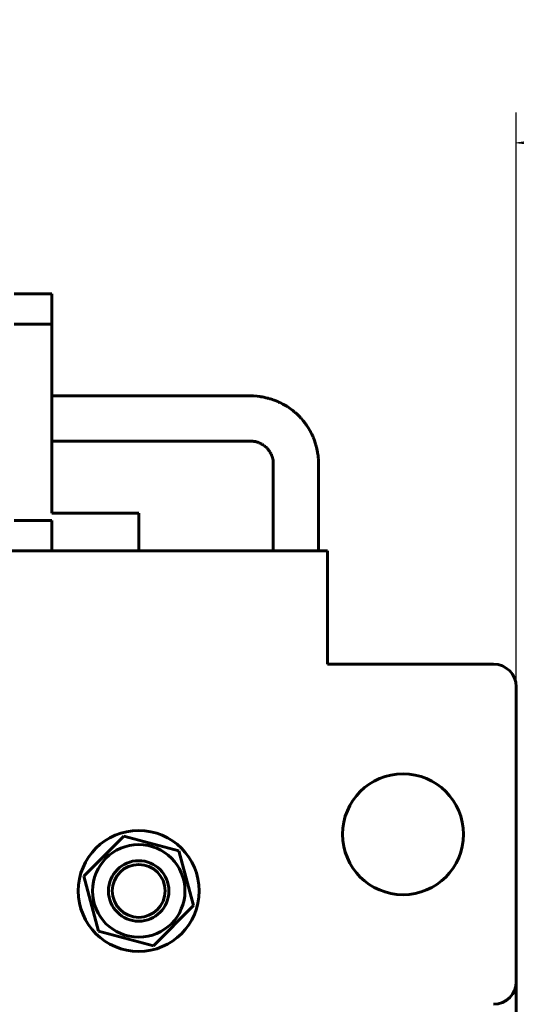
# Model space of a CAD drawing. Header units: millimetres. Extents: x 0 to 420, y 0 to 594.
# Tile 6 of 11: x 263 to 296, y 255 to 321. Entities that reach past the tile are written whole.
import ezdxf

# ---------------------------------------------------------------- set-up
doc = ezdxf.new("R2010")
doc.units = ezdxf.units.MM
doc.linetypes.add('K5LT_BASIC', pattern=[0])
doc.linetypes.add('K5LT_THIN', pattern=[0])
doc.layers.add('Системный слой', color=7, linetype='Continuous')
doc.styles.add('KDIMTEXTSTYLE', font='GOST_AU.SHX', dxfattribs={"width": 0.96, "oblique": 15, "height": 5})
doc.dimstyles.new('KDIMSTYLE (0.50)', dxfattribs={"dimtxt": 5, "dimasz": 1, "dimexe": 2, "dimexo": 0, "dimgap": 1, "dimtad": 1, "dimlfac": 2, "dimtxsty": 'KDIMTEXTSTYLE', "dimsah": 1, "dimcen": 0, "dimdle": 1, "dimadec": 0, "dimazin": 0, "dimtfac": 0.667, "dimtmove": 0, "dimatfit": 3, "dimfxl": 1, "dimtvp": 1, "dimtolj": 1, "dimtzin": 0, "dimarcsym": 0})

# ---------------------------------------------------------------- blocks, each defined once
blk = doc.blocks.new('U8')
at = {"layer": 'Системный слой', "color": 150, "linetype": 'K5LT_BASIC', "lineweight": 60, "true_color": 0x0080ff}
for p, q in [((265.018, 292.67), (272.103, 292.67)), ((272.103, 292.67), (275.774, 292.67)), ((275.774, 292.67), (275.785, 292.67)), ((275.785, 292.67), (275.806, 292.67)), ((275.806, 292.67), (275.849, 292.67)), ((275.849, 292.67), (275.936, 292.67)), ((275.936, 292.67), (275.994, 292.67)), ((275.994, 292.67), (275.997, 292.67)), ((275.997, 292.67), (276.004, 292.67)), ((276.004, 292.67), (276.017, 292.67)), ((276.017, 292.67), (276.044, 292.67)), ((276.044, 292.67), (276.049, 292.67)), ((276.049, 292.67), (276.052, 292.67)), ((276.052, 292.67), (276.056, 292.67)), ((276.056, 292.67), (276.063, 292.67)), ((276.063, 292.67), (276.079, 292.67)), ((276.079, 292.67), (276.105, 292.67)), ((276.105, 292.67), (276.107, 292.67)), ((276.107, 292.67), (276.111, 292.67)), ((276.111, 292.67), (276.118, 292.67)), ((276.118, 292.67), (276.133, 292.67)), ((276.133, 292.67), (276.139, 292.67)), ((276.139, 292.67), (276.141, 292.67)), ((276.141, 292.67), (276.144, 292.67)), ((276.144, 292.67), (276.152, 292.67)), ((276.152, 292.67), (276.167, 292.67)), ((276.167, 292.67), (276.197, 292.67)), ((276.197, 292.67), (276.205, 292.67)), ((276.205, 292.67), (276.208, 292.67)), ((276.208, 292.67), (276.213, 292.67)), ((276.213, 292.67), (276.223, 292.67)), ((276.223, 292.67), (276.243, 292.67)), ((276.243, 292.67), (276.284, 292.67)), ((276.284, 292.67), (276.339, 292.67)), ((276.339, 292.67), (276.344, 292.67)), ((276.344, 292.67), (276.353, 292.67)), ((276.353, 292.67), (276.371, 292.67)), ((276.371, 292.67), (276.407, 292.67)), ((276.407, 292.67), (276.48, 292.67)), ((276.48, 292.67), (276.605, 292.67)), ((276.605, 292.67), (276.608, 292.67)), ((276.608, 292.67), (276.616, 292.67)), ((276.616, 292.67), (276.631, 292.67)), ((276.631, 292.67), (276.661, 292.67)), ((276.661, 292.67), (276.665, 292.67)), ((276.665, 292.67), (276.674, 292.67)), ((276.674, 292.67), (276.69, 292.67)), ((276.69, 292.67), (276.723, 292.67)), ((276.723, 292.67), (276.788, 292.67)), ((276.788, 292.67), (276.909, 292.67)), ((276.909, 292.67), (277.005, 292.67)), ((277.005, 292.67), (277.009, 292.67)), ((277.009, 292.67), (277.016, 292.67)), ((277.016, 292.67), (277.032, 292.67)), ((277.032, 292.67), (277.062, 292.67)), ((277.062, 292.67), (277.078, 292.67)), ((277.078, 292.67), (277.079, 292.67)), ((277.079, 292.67), (277.083, 292.67)), ((277.083, 292.67), (277.089, 292.67)), ((277.089, 292.67), (277.102, 292.67)), ((277.102, 292.67), (277.128, 292.67)), ((277.128, 292.67), (277.142, 292.67)), ((277.142, 292.67), (277.147, 292.67)), ((277.147, 292.67), (277.153, 292.67)), ((277.153, 292.67), (277.166, 292.67)), ((277.166, 292.67), (277.169, 292.67)), ((277.169, 292.67), (277.17, 292.67)), ((277.17, 292.67), (277.173, 292.67)), ((277.173, 292.67), (277.178, 292.67)), ((277.178, 292.67), (277.189, 292.67)), ((277.189, 292.67), (277.21, 292.67)), ((277.21, 292.67), (277.212, 292.67)), ((277.212, 292.67), (277.214, 292.67)), ((277.214, 292.67), (277.217, 292.67)), ((277.217, 292.67), (277.224, 292.67)), ((277.224, 292.67), (277.237, 292.67)), ((277.237, 292.67), (277.263, 292.67)), ((277.263, 292.67), (277.302, 292.67)), ((277.302, 292.67), (277.305, 292.67)), ((277.305, 292.67), (277.311, 292.67)), ((277.311, 292.67), (277.322, 292.67)), ((277.322, 292.67), (277.346, 292.67)), ((277.346, 292.67), (277.394, 292.67)), ((277.394, 292.67), (277.495, 292.67)), ((277.495, 292.67), (277.501, 292.67)), ((277.501, 292.67), (277.513, 292.67)), ((277.513, 292.67), (277.538, 292.67)), ((277.538, 292.67), (277.588, 292.67)), ((277.588, 292.67), (277.696, 292.67)), ((277.696, 292.67), (277.933, 292.67)), ((277.933, 292.67), (277.94, 292.67)), ((277.94, 292.67), (277.955, 292.67)), ((277.955, 292.67), (277.984, 292.67)), ((277.984, 292.67), (278.01, 292.67)), ((278.01, 292.67), (278.022, 292.67)), ((278.022, 292.67), (278.029, 292.67)), ((278.029, 292.67), (278.043, 292.67)), ((278.043, 292.67), (278.051, 292.67)), ((278.051, 292.67), (278.064, 292.67)), ((278.064, 292.67), (278.084, 292.67)), ((278.084, 292.67), (278.112, 292.67)), ((278.112, 292.67), (278.143, 292.67)), ((278.143, 292.67), (278.146, 292.67)), ((278.146, 292.67), (278.153, 292.67)), ((278.153, 292.67), (278.166, 292.67)), ((278.166, 292.67), (278.191, 292.67)), ((278.191, 292.67), (278.238, 292.669)), ((278.238, 292.669), (278.241, 292.669)), ((278.241, 292.669), (278.245, 292.669)), ((278.245, 292.669), (278.254, 292.669)), ((278.254, 292.669), (278.271, 292.669)), ((278.271, 292.669), (278.304, 292.667)), ((278.304, 292.667), (278.316, 292.667)), ((278.316, 292.667), (278.318, 292.666)), ((278.318, 292.666), (278.322, 292.666)), ((278.322, 292.666), (278.33, 292.666)), ((278.33, 292.666), (278.346, 292.665)), ((278.346, 292.665), (278.376, 292.662)), ((278.376, 292.662), (278.388, 292.661)), ((278.388, 292.661), (278.39, 292.661)), ((278.39, 292.661), (278.394, 292.66)), ((278.394, 292.66), (278.401, 292.659)), ((278.401, 292.659), (278.416, 292.658)), ((278.416, 292.658), (278.445, 292.654)), ((278.445, 292.654), (278.456, 292.652)), ((278.456, 292.652), (278.458, 292.651)), ((278.458, 292.651), (278.462, 292.651)), ((278.462, 292.651), (278.469, 292.649)), ((278.469, 292.649), (278.483, 292.647)), ((278.483, 292.647), (278.512, 292.641)), ((278.512, 292.641), (278.528, 292.637)), ((278.528, 292.637), (278.53, 292.636)), ((278.53, 292.636), (278.533, 292.635)), ((278.533, 292.635), (278.541, 292.633)), ((278.541, 292.633), (278.556, 292.629)), ((278.556, 292.629), (278.585, 292.62)), ((278.585, 292.62), (278.61, 292.612)), ((278.61, 292.612), (278.613, 292.611)), ((278.613, 292.611), (278.617, 292.61)), ((278.617, 292.61), (278.625, 292.607)), ((278.625, 292.607), (278.641, 292.601)), ((278.641, 292.601), (278.674, 292.588)), ((278.674, 292.588), (278.709, 292.574)), ((278.709, 292.574), (278.72, 292.57)), ((278.72, 292.57), (278.722, 292.569)), ((278.722, 292.569), (278.725, 292.568)), ((278.725, 292.568), (278.733, 292.565)), ((278.733, 292.565), (278.748, 292.558)), ((278.748, 292.558), (278.756, 292.555)), ((278.756, 292.555), (278.758, 292.554)), ((278.758, 292.554), (278.761, 292.553)), ((278.761, 292.553), (278.766, 292.551)), ((278.766, 292.551), (278.768, 292.55)), ((278.768, 292.55), (278.77, 292.549)), ((278.77, 292.549), (278.774, 292.547)), ((278.774, 292.547), (278.781, 292.544)), ((278.781, 292.544), (278.789, 292.541)), ((278.789, 292.541), (278.791, 292.54)), ((278.791, 292.54), (278.794, 292.539)), ((278.794, 292.539), (278.799, 292.536)), ((278.799, 292.536), (278.811, 292.531)), ((278.811, 292.531), (278.832, 292.521)), ((278.832, 292.521), (278.834, 292.52)), ((278.834, 292.52), (278.838, 292.518)), ((278.838, 292.518), (278.844, 292.515)), ((278.844, 292.515), (278.858, 292.508)), ((278.858, 292.508), (278.884, 292.494)), ((278.884, 292.494), (278.916, 292.477)), ((278.916, 292.477), (278.919, 292.475)), ((278.919, 292.475), (278.924, 292.472)), ((278.924, 292.472), (278.934, 292.466)), ((278.934, 292.466), (278.955, 292.454)), ((278.955, 292.454), (278.995, 292.429)), ((278.995, 292.429), (279.072, 292.375)), ((279.072, 292.375), (279.075, 292.374)), ((279.075, 292.374), (279.079, 292.371)), ((279.079, 292.371), (279.087, 292.364)), ((279.087, 292.364), (279.104, 292.351)), ((279.104, 292.351), (279.137, 292.325)), ((279.137, 292.325), (279.202, 292.268)), ((279.202, 292.268), (279.226, 292.246)), ((279.226, 292.246), (279.228, 292.243)), ((279.228, 292.243), (279.234, 292.237)), ((279.234, 292.237), (279.246, 292.225)), ((279.246, 292.225), (279.269, 292.202)), ((279.269, 292.202), (279.312, 292.154)), ((279.312, 292.154), (279.354, 292.104)), ((279.354, 292.104), (279.356, 292.101)), ((279.356, 292.101), (279.361, 292.094)), ((279.361, 292.094), (279.371, 292.081)), ((279.371, 292.081), (279.391, 292.055)), ((279.391, 292.055), (279.428, 292.002)), ((279.428, 292.002), (279.466, 291.942)), ((279.466, 291.942), (279.468, 291.938)), ((279.468, 291.938), (279.472, 291.931)), ((279.472, 291.931), (279.481, 291.917)), ((279.481, 291.917), (279.497, 291.888)), ((279.497, 291.888), (279.527, 291.83)), ((279.527, 291.83), (279.554, 291.772)), ((279.554, 291.772), (279.555, 291.769)), ((279.555, 291.769), (279.557, 291.765)), ((279.557, 291.765), (279.561, 291.756)), ((279.561, 291.756), (279.566, 291.743)), ((279.566, 291.743), (279.57, 291.735)), ((279.57, 291.735), (279.57, 291.733)), ((279.57, 291.733), (279.571, 291.731)), ((279.571, 291.731), (279.573, 291.726)), ((279.573, 291.726), (279.574, 291.724)), ((279.574, 291.724), (279.575, 291.722)), ((279.575, 291.722), (279.576, 291.72)), ((279.576, 291.72), (279.578, 291.715)), ((279.578, 291.715), (279.581, 291.707)), ((279.581, 291.707), (279.583, 291.702)), ((279.583, 291.702), (279.584, 291.7)), ((279.584, 291.7), (279.585, 291.698)), ((279.585, 291.698), (279.587, 291.693)), ((279.587, 291.693), (279.59, 291.684)), ((279.59, 291.684), (279.598, 291.665)), ((279.598, 291.665), (279.599, 291.661)), ((279.599, 291.661), (279.6, 291.66)), ((279.6, 291.66), (279.601, 291.657)), ((279.601, 291.657), (279.603, 291.651)), ((279.603, 291.651), (279.608, 291.64)), ((279.608, 291.64), (279.616, 291.617)), ((279.616, 291.617), (279.627, 291.585)), ((279.627, 291.585), (279.628, 291.583)), ((279.628, 291.583), (279.629, 291.579)), ((279.629, 291.579), (279.632, 291.571)), ((279.632, 291.571), (279.636, 291.556)), ((279.636, 291.556), (279.645, 291.525)), ((279.645, 291.525), (279.655, 291.48)), ((279.655, 291.48), (279.656, 291.476)), ((279.656, 291.476), (279.657, 291.474)), ((279.657, 291.474), (279.657, 291.47)), ((279.657, 291.47), (279.659, 291.461)), ((279.659, 291.461), (279.662, 291.445)), ((279.662, 291.445), (279.667, 291.41)), ((279.667, 291.41), (279.669, 291.394)), ((279.669, 291.394), (279.669, 291.392)), ((279.669, 291.392), (279.67, 291.388)), ((279.67, 291.388), (279.67, 291.381)), ((279.67, 291.381), (279.672, 291.367)), ((279.672, 291.367), (279.674, 291.338)), ((279.674, 291.338), (279.676, 291.32)), ((279.676, 291.32), (279.676, 291.318)), ((279.676, 291.318), (279.676, 291.314)), ((279.676, 291.314), (279.676, 291.307)), ((279.676, 291.307), (279.677, 291.292)), ((279.677, 291.292), (279.679, 291.261)), ((279.679, 291.261), (279.679, 291.243)), ((279.679, 291.243), (279.679, 291.24)), ((279.679, 291.24), (279.679, 291.236)), ((279.679, 291.236), (279.679, 291.228)), ((279.679, 291.228), (279.68, 291.212)), ((279.68, 291.212), (279.68, 291.178)), ((279.68, 291.178), (279.68, 291.157)), ((279.68, 291.157), (279.68, 291.155)), ((279.68, 291.155), (279.68, 291.151)), ((279.68, 291.151), (279.68, 291.142)), ((279.68, 291.142), (279.68, 291.124)), ((279.68, 291.124), (279.68, 291.087)), ((279.68, 291.087), (279.68, 291.072)), ((279.68, 291.072), (279.68, 291.07)), ((279.68, 291.07), (279.68, 291.065)), ((279.68, 291.065), (279.68, 291.055)), ((279.68, 291.055), (279.68, 291.034)), ((279.68, 291.034), (279.68, 290.993)), ((279.68, 290.993), (279.68, 290.947)), ((279.68, 290.947), (279.68, 290.944)), ((279.68, 290.944), (279.68, 290.937)), ((279.68, 290.937), (279.68, 290.923)), ((279.68, 290.923), (279.68, 290.895)), ((279.68, 290.895), (279.68, 290.838)), ((279.68, 290.838), (279.68, 290.808)), ((279.68, 290.808), (279.68, 290.793)), ((279.68, 290.793), (279.68, 290.786)), ((279.68, 290.786), (279.68, 290.777)), ((279.68, 290.777), (279.68, 290.771)), ((279.68, 290.771), (279.68, 290.763)), ((279.68, 290.763), (279.68, 290.751)), ((279.68, 290.751), (279.68, 290.745)), ((279.68, 290.745), (279.68, 290.74)), ((279.68, 290.74), (279.68, 290.729)), ((279.68, 290.729), (279.68, 290.707)), ((279.68, 290.707), (279.68, 290.663)), ((279.68, 290.663), (279.68, 290.579)), ((279.68, 290.579), (279.68, 290.451)), ((279.68, 290.451), (279.68, 290.447)), ((279.68, 290.447), (279.68, 290.438)), ((279.68, 290.438), (279.68, 290.421)), ((279.68, 290.421), (279.68, 290.386)), ((279.68, 290.386), (279.68, 290.32)), ((279.68, 290.32), (279.68, 290.303)), ((279.68, 290.303), (279.68, 290.301)), ((279.68, 290.301), (279.68, 290.296)), ((279.68, 290.296), (279.68, 290.287)), ((279.68, 290.287), (279.68, 290.269)), ((279.68, 290.269), (279.68, 290.234)), ((279.68, 290.234), (279.68, 290.232)), ((279.68, 290.232), (279.68, 290.229)), ((279.68, 290.229), (279.68, 290.223)), ((279.68, 290.223), (279.68, 290.218)), ((279.68, 290.218), (279.68, 290.216)), ((279.68, 290.216), (279.68, 290.213)), ((279.68, 290.213), (279.68, 290.208)), ((279.68, 290.208), (279.68, 290.202)), ((279.68, 290.202), (279.68, 290.199)), ((279.68, 290.199), (279.68, 290.197)), ((279.68, 290.197), (279.68, 290.191)), ((279.68, 290.191), (279.68, 290.181)), ((279.68, 290.181), (279.68, 290.179)), ((279.68, 290.179), (279.68, 290.176)), ((279.68, 290.176), (279.68, 290.17)), ((279.68, 290.17), (279.68, 290.159)), ((279.68, 290.159), (279.68, 290.14)), ((279.68, 290.14), (279.68, 290.138)), ((279.68, 290.138), (279.68, 290.134)), ((279.68, 290.134), (279.68, 290.127)), ((279.68, 290.127), (279.68, 290.114)), ((279.68, 290.114), (279.68, 290.087)), ((279.68, 290.087), (279.68, 290.059)), ((279.68, 290.059), (279.68, 290.056)), ((279.68, 290.056), (279.68, 290.051)), ((279.68, 290.051), (279.68, 290.041)), ((279.68, 290.041), (279.68, 290.02)), ((279.68, 290.02), (279.68, 289.979)), ((279.68, 289.979), (279.68, 289.901)), ((279.68, 289.901), (279.68, 289.896)), ((279.68, 289.896), (279.68, 289.886)), ((279.68, 289.886), (279.68, 289.866)), ((279.68, 289.866), (279.68, 289.827)), ((279.68, 289.827), (279.68, 289.776)), ((279.68, 289.776), (279.68, 289.751)), ((279.68, 289.751), (279.68, 289.719)), ((279.68, 289.719), (279.68, 289.674)), ((279.68, 289.674), (279.68, 289.642)), ((279.68, 289.642), (279.68, 289.593)), ((279.68, 289.593), (279.68, 289.59)), ((279.68, 289.59), (279.68, 289.585)), ((279.68, 289.585), (279.68, 289.576)), ((279.68, 289.576), (279.68, 289.558)), ((279.68, 289.558), (279.68, 289.522)), ((279.68, 289.522), (279.68, 289.481)), ((279.68, 289.481), (279.68, 289.478)), ((279.68, 289.478), (279.68, 289.471)), ((279.68, 289.471), (279.68, 289.457)), ((279.68, 289.457), (279.68, 289.43)), ((279.68, 289.43), (279.68, 289.373)), ((279.68, 289.373), (279.68, 289.256)), ((279.68, 289.256), (279.68, 289.245)), ((279.68, 289.245), (279.68, 289.224)), ((279.68, 289.224), (279.68, 289.18)), ((279.68, 289.18), (279.68, 289.093)), ((279.68, 289.093), (279.68, 288.919)), ((279.68, 288.919), (279.68, 288.569)), ((279.68, 288.569), (279.68, 287.865)), ((279.68, 287.865), (279.68, 286.452)), ((279.68, 286.452), (279.68, 285.42))]:
    blk.add_line(p, q, dxfattribs=at)
blk = doc.blocks.new('U9')
at = {"layer": 'Системный слой', "color": 150, "linetype": 'K5LT_BASIC', "lineweight": 60, "true_color": 0x0080ff}
for p, q in [((268.437, 295.67), (265.018, 295.67)), ((272.762, 295.67), (268.437, 295.67)), ((274.924, 295.67), (272.762, 295.67)), ((276.022, 295.67), (274.924, 295.67)), ((276.581, 295.67), (276.022, 295.67)), ((276.858, 295.67), (276.581, 295.67)), ((276.994, 295.67), (276.858, 295.67)), ((277.062, 295.67), (276.994, 295.67)), ((277.096, 295.67), (277.062, 295.67)), ((277.113, 295.67), (277.096, 295.67)), ((277.121, 295.67), (277.113, 295.67)), ((277.126, 295.67), (277.121, 295.67)), ((277.128, 295.67), (277.126, 295.67)), ((277.133, 295.67), (277.128, 295.67)), ((277.141, 295.67), (277.133, 295.67)), ((277.145, 295.67), (277.141, 295.67)), ((277.147, 295.67), (277.145, 295.67)), ((277.171, 295.67), (277.147, 295.67)), ((277.209, 295.67), (277.171, 295.67)), ((277.228, 295.67), (277.209, 295.67)), ((277.237, 295.67), (277.228, 295.67)), ((277.242, 295.67), (277.237, 295.67)), ((277.244, 295.67), (277.242, 295.67)), ((277.279, 295.67), (277.244, 295.67)), ((277.314, 295.67), (277.279, 295.67)), ((277.331, 295.67), (277.314, 295.67)), ((277.34, 295.67), (277.331, 295.67)), ((277.344, 295.67), (277.34, 295.67)), ((277.399, 295.67), (277.344, 295.67)), ((277.434, 295.67), (277.399, 295.67)), ((277.483, 295.67), (277.434, 295.67)), ((277.526, 295.67), (277.483, 295.67)), ((277.56, 295.67), (277.526, 295.67)), ((277.604, 295.67), (277.56, 295.67)), ((277.625, 295.67), (277.604, 295.67)), ((277.636, 295.67), (277.625, 295.67)), ((277.642, 295.67), (277.636, 295.67)), ((277.734, 295.67), (277.642, 295.67)), ((277.805, 295.67), (277.734, 295.67)), ((277.842, 295.67), (277.805, 295.67)), ((277.86, 295.67), (277.842, 295.67)), ((277.87, 295.67), (277.86, 295.67)), ((277.874, 295.67), (277.87, 295.67)), ((277.926, 295.67), (277.874, 295.67)), ((278.007, 295.67), (277.926, 295.67)), ((278.049, 295.67), (278.007, 295.67)), ((278.07, 295.67), (278.049, 295.67)), ((278.08, 295.67), (278.07, 295.67)), ((278.085, 295.67), (278.08, 295.67)), ((278.103, 295.67), (278.085, 295.67)), ((278.156, 295.67), (278.103, 295.67)), ((278.2, 295.67), (278.156, 295.67)), ((278.246, 295.669), (278.2, 295.67)), ((278.312, 295.667), (278.246, 295.669)), ((278.349, 295.666), (278.312, 295.667)), ((278.368, 295.665), (278.349, 295.666)), ((278.377, 295.664), (278.368, 295.665)), ((278.604, 295.646), (278.377, 295.664)), ((278.779, 295.624), (278.604, 295.646)), ((278.864, 295.611), (278.779, 295.624)), ((278.906, 295.604), (278.864, 295.611)), ((278.927, 295.601), (278.906, 295.604)), ((278.937, 295.599), (278.927, 295.601)), ((279.042, 295.58), (278.937, 295.599)), ((279.186, 295.55), (279.042, 295.58)), ((279.306, 295.521), (279.186, 295.55)), ((279.366, 295.506), (279.306, 295.521)), ((279.397, 295.498), (279.366, 295.506)), ((279.412, 295.493), (279.397, 295.498)), ((279.42, 295.491), (279.412, 295.493)), ((279.456, 295.481), (279.42, 295.491)), ((279.556, 295.451), (279.456, 295.481)), ((279.617, 295.432), (279.556, 295.451)), ((279.647, 295.422), (279.617, 295.432)), ((279.662, 295.417), (279.647, 295.422)), ((279.67, 295.415), (279.662, 295.417)), ((279.81, 295.364), (279.67, 295.415)), ((279.975, 295.297), (279.81, 295.364)), ((280.056, 295.26), (279.975, 295.297)), ((280.096, 295.242), (280.056, 295.26)), ((280.116, 295.232), (280.096, 295.242)), ((280.126, 295.228), (280.116, 295.232)), ((280.318, 295.129), (280.126, 295.228)), ((280.484, 295.035), (280.318, 295.129)), ((280.566, 294.985), (280.484, 295.035)), ((280.606, 294.959), (280.566, 294.985)), ((280.626, 294.946), (280.606, 294.959)), ((280.636, 294.94), (280.626, 294.946)), ((280.811, 294.82), (280.636, 294.94)), ((280.963, 294.706), (280.811, 294.82)), ((281.036, 294.647), (280.963, 294.706)), ((281.073, 294.617), (281.036, 294.647)), ((281.091, 294.601), (281.073, 294.617)), ((281.1, 294.594), (281.091, 294.601)), ((281.253, 294.457), (281.1, 294.594)), ((281.39, 294.323), (281.253, 294.457)), ((281.457, 294.254), (281.39, 294.323)), ((281.49, 294.219), (281.457, 294.254)), ((281.506, 294.201), (281.49, 294.219)), ((281.514, 294.192), (281.506, 294.201)), ((281.661, 294.021), (281.514, 294.192)), ((281.778, 293.873), (281.661, 294.021)), ((281.833, 293.797), (281.778, 293.873)), ((281.86, 293.758), (281.833, 293.797)), ((281.874, 293.739), (281.86, 293.758)), ((281.881, 293.729), (281.874, 293.739)), ((282.013, 293.526), (281.881, 293.729)), ((282.095, 293.389), (282.013, 293.526)), ((282.133, 293.319), (282.095, 293.389)), ((282.152, 293.285), (282.133, 293.319)), ((282.161, 293.267), (282.152, 293.285)), ((282.166, 293.258), (282.161, 293.267)), ((282.223, 293.146), (282.166, 293.258)), ((282.285, 293.013), (282.223, 293.146)), ((282.315, 292.946), (282.285, 293.013)), ((282.329, 292.913), (282.315, 292.946)), ((282.336, 292.896), (282.329, 292.913)), ((282.339, 292.887), (282.336, 292.896)), ((282.407, 292.711), (282.339, 292.887)), ((282.458, 292.557), (282.407, 292.711)), ((282.482, 292.478), (282.458, 292.557)), ((282.493, 292.438), (282.482, 292.478)), ((282.499, 292.417), (282.493, 292.438)), ((282.502, 292.407), (282.499, 292.417)), ((282.556, 292.19), (282.502, 292.407)), ((282.587, 292.043), (282.556, 292.19)), ((282.602, 291.969), (282.587, 292.043)), ((282.608, 291.932), (282.602, 291.969)), ((282.611, 291.913), (282.608, 291.932)), ((282.613, 291.904), (282.611, 291.913)), ((282.64, 291.723), (282.613, 291.904)), ((282.653, 291.617), (282.64, 291.723)), ((282.659, 291.564), (282.653, 291.617)), ((282.661, 291.538), (282.659, 291.564)), ((282.663, 291.525), (282.661, 291.538)), ((282.663, 291.518), (282.663, 291.525)), ((282.671, 291.427), (282.663, 291.518)), ((282.675, 291.348), (282.671, 291.427)), ((282.677, 291.31), (282.675, 291.348)), ((282.678, 291.29), (282.677, 291.31)), ((282.678, 291.281), (282.678, 291.29)), ((282.678, 291.276), (282.678, 291.281)), ((282.68, 291.219), (282.678, 291.276)), ((282.68, 291.137), (282.68, 291.219)), ((282.68, 291.097), (282.68, 291.137)), ((282.68, 291.078), (282.68, 291.097)), ((282.68, 291.068), (282.68, 291.078)), ((282.68, 291.063), (282.68, 291.068)), ((282.68, 291.003), (282.68, 291.063)), ((282.68, 290.906), (282.68, 291.003)), ((282.68, 290.859), (282.68, 290.906)), ((282.68, 290.836), (282.68, 290.859)), ((282.68, 290.824), (282.68, 290.836)), ((282.68, 290.819), (282.68, 290.824)), ((282.68, 290.805), (282.68, 290.819)), ((282.68, 290.723), (282.68, 290.805)), ((282.68, 290.634), (282.68, 290.723)), ((282.68, 290.537), (282.68, 290.634)), ((282.68, 290.505), (282.68, 290.537)), ((282.68, 290.44), (282.68, 290.505)), ((282.68, 290.401), (282.68, 290.44)), ((282.68, 290.381), (282.68, 290.401)), ((282.68, 290.371), (282.68, 290.381)), ((282.68, 290.365), (282.68, 290.371)), ((282.68, 290.363), (282.68, 290.365)), ((282.68, 290.34), (282.68, 290.363)), ((282.68, 290.312), (282.68, 290.34)), ((282.68, 290.297), (282.68, 290.312)), ((282.68, 290.29), (282.68, 290.297)), ((282.68, 290.286), (282.68, 290.29)), ((282.68, 290.284), (282.68, 290.286)), ((282.68, 290.267), (282.68, 290.284)), ((282.68, 290.255), (282.68, 290.267)), ((282.68, 290.249), (282.68, 290.255)), ((282.68, 290.246), (282.68, 290.249)), ((282.68, 290.243), (282.68, 290.246)), ((282.68, 290.235), (282.68, 290.243)), ((282.68, 290.228), (282.68, 290.235)), ((282.68, 290.225), (282.68, 290.228)), ((282.68, 290.223), (282.68, 290.225)), ((282.68, 290.21), (282.68, 290.223)), ((282.68, 290.201), (282.68, 290.21)), ((282.68, 285.42), (282.68, 290.201))]:
    blk.add_line(p, q, dxfattribs=at)
blk = doc.blocks.new('U20')
at = {"layer": 'Системный слой', "color": 150, "linetype": 'K5LT_BASIC', "lineweight": 60, "true_color": 0x0080ff}
for p, q in [((205.518, 285.42), (265.018, 285.42)), ((270.768, 285.42), (283.268, 285.42))]:
    blk.add_line(p, q, dxfattribs=at)
blk = doc.blocks.new('KDIMARROW_01')
at = {"layer": 'Системный слой'}
blk.add_hatch(color=0, dxfattribs=at).paths.add_polyline_path([(0, 0), (-5, 0.658), (-4.5, 0), (-5, -0.658)])
at = {"layer": 'Системный слой', "color": 0, "linetype": 'K5LT_THIN', "lineweight": 18}
for p, q in [((-4.5, 0), (-5, 0.658)), ((-5, 0.658), (0, 0)), ((0, 0), (-5, -0.658)), ((-5, -0.658), (-4.5, 0)), ((0, 0), (-1, 0))]:
    blk.add_line(p, q, dxfattribs=at)

msp = doc.modelspace()

# ---------------------------------------------------------------- linework, layer by layer
at = {"layer": 'Системный слой', "color": 150, "linetype": 'K5LT_BASIC', "lineweight": 60, "true_color": 0x0080ff}
for p, q in [((265.0177, 302.42), (262.5177, 302.42)), ((265.0177, 300.42), (265.0177, 302.42)), ((262.5177, 300.42), (265.0177, 300.42)), ((265.0177, 300.42), (265.0177, 287.92)), ((265.0177, 287.92), (270.7677, 287.92)), ((270.7677, 287.92), (270.7677, 285.42)), ((262.5177, 287.42), (265.0177, 287.42)), ((265.0177, 285.42), (265.0177, 287.42)), ((262.5177, 285.42), (265.0177, 285.42)), ((265.0177, 285.42), (270.7677, 285.42)), ((283.2677, 285.42), (283.2677, 283.92)), ((283.2677, 283.92), (283.2677, 277.92)), ((294.2677, 277.92), (283.2677, 277.92)), ((295.7677, 256.92), (295.7677, 276.42)), ((269.7936, 266.5441), (267.142, 263.8884)), ((273.4192, 265.5757), (269.7936, 266.5441)), ((274.3934, 261.9516), (273.4192, 265.5757)), ((267.142, 263.8884), (268.1162, 260.2643)), ((271.7419, 259.2959), (274.3934, 261.9516)), ((268.1162, 260.2643), (271.7419, 259.2959)), ((295.7677, 228.92), (295.7677, 256.92))]:
    msp.add_line(p, q, dxfattribs=at)
for centre, radius in [((288.2677, 266.67), 4), ((270.7677, 262.92), 4), ((270.7677, 262.92), 3.0625), ((270.7677, 262.92), 2), ((270.7677, 262.92), 1.75)]:
    msp.add_circle(centre, radius, dxfattribs=at)
for centre, start, end in [((294.2677, 276.42), 0, 90), ((294.2677, 256.92), 270, 0)]:
    msp.add_arc(centre, 1.5, start, end, dxfattribs=at)

# ---------------------------------------------------------------- block references
at = {"layer": 'Системный слой'}
for name in ['U9', 'U8', 'U20']:
    msp.add_blockref(name, (0, 0), dxfattribs=at)

# ---------------------------------------------------------------- dimensions: what is measured, and where the dimension line sits
at = {"layer": 'Системный слой', "color": 7}
msp.add_linear_dim(base=(145.7677, 312.42), p1=(295.7677, 276.42), p2=(145.7677, 274.42), location=(220.7677, 312.42), text='\\H5.0;\\W0.965;\\Q15;\\H5.0;\\W0.965;\\Q15;\\Q15;Ш', dimstyle='KDIMSTYLE (0.50)', override={"dimexo": 0, "dimblk1": 'KDIMARROW_01', "dimblk2": 'KDIMARROW_01', "dimse1": 0, "dimse2": 0, "dimclrt": 7, "dimtolj": 1}, dxfattribs=at).render()

doc.saveas('drawing.dxf')
